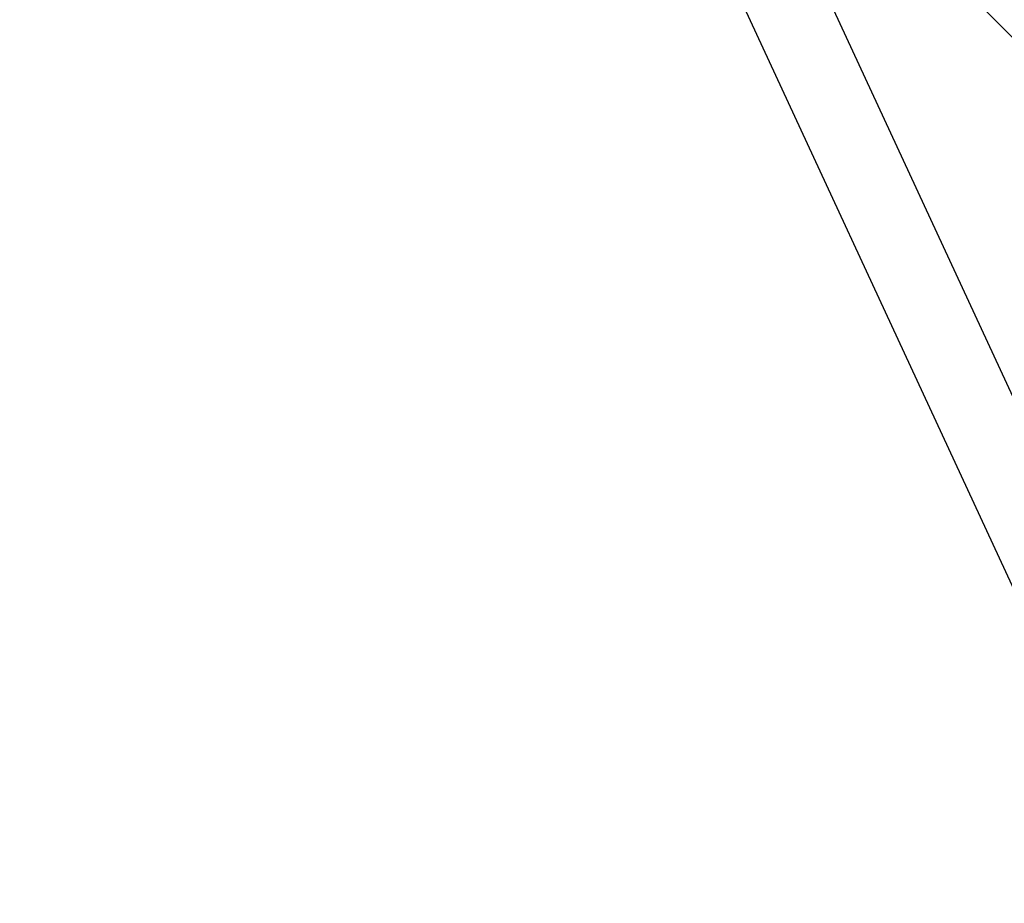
# Model space of a CAD drawing. Header units: millimetres. Extents: x -630 to 192, y -7 to 1615.
# Tile 100 of 249: x 143 to 162, y 29 to 46. Entities that reach past the tile are written whole.
import ezdxf

# ---------------------------------------------------------------- set-up
doc = ezdxf.new("R2010")
doc.units = ezdxf.units.MM
doc.header["$MEASUREMENT"] = 0
doc.layers.add('OVIDIO 160x80x72h', color=7, linetype='Continuous')

msp = doc.modelspace()

# ---------------------------------------------------------------- linework, layer by layer
at = {"layer": 'OVIDIO 160x80x72h', "extrusion": (-0.108979, 0.202852, 0.973126)}
for points in [[(-166.895, 70.634), (-166.895, 231.29)], [(-166.895, 231.29), (-166.895, 70.634)], [(-167.191, 231.29), (-167.191, 70.634)], [(-167.486, 231.29), (-167.486, 70.634)], [(-167.486, 70.634), (-167.486, 231.29)]]:
    msp.add_lwpolyline(points, dxfattribs=at)
at = {"layer": 'OVIDIO 160x80x72h', "extrusion": (-0.021464, 0.046296, 0.998697)}
for points in [[(-161.459, -30.723), (-161.459, 70.579)], [(-162.945, -29.76), (-162.945, 70.754)]]:
    msp.add_lwpolyline(points, dxfattribs=at)
at = {"layer": 'OVIDIO 160x80x72h', "extrusion": (-0.235702, 0.235702, 0.942809)}
for points in [[(-131.523, 347.658), (-131.523, 238.581)], [(-132.472, 238.581), (-132.472, 347.658)], [(-129.626, 238.581), (-129.626, 347.658)], [(-128.677, 347.658), (-128.677, 238.581)], [(-125.255, 333.557), (-125.255, 229.017)], [(-126.294, 336.325), (-126.294, 230.917)]]:
    msp.add_lwpolyline(points, dxfattribs=at)
at = {"layer": 'OVIDIO 160x80x72h', "extrusion": (-0.108989, 0.202866, 0.973122)}
for points in [[(-166.486, 157.303), (-166.486, 214.684)], [(-166.486, 214.684), (-166.486, 157.303)], [(-165.773, 157.303), (-165.773, 214.684)]]:
    msp.add_lwpolyline(points, dxfattribs=at)
at = {"layer": 'OVIDIO 160x80x72h', "extrusion": (-0.108986, 0.202861, 0.973124)}
for points in [[(-165.06, 214.68), (-165.06, 157.298)], [(-165.06, 157.298), (-165.06, 214.68)]]:
    msp.add_lwpolyline(points, dxfattribs=at)
at = {"layer": 'OVIDIO 160x80x72h', "extrusion": (-0.202852, 0.108979, 0.973126)}
for points in [[(-83.169, 143.89), (-83.169, 304.545)], [(-83.169, 304.545), (-83.169, 143.89)], [(-82.873, 304.545), (-82.873, 143.89)], [(-82.578, 143.89), (-82.578, 304.545)], [(-82.578, 304.545), (-82.578, 143.89)]]:
    msp.add_lwpolyline(points, dxfattribs=at)
at = {"layer": 'OVIDIO 160x80x72h', "extrusion": (-0.046296, 0.021464, 0.998697)}
for points in [[(-83.743, 59.017), (-83.743, 160.321)], [(-82.257, 59.985), (-82.257, 160.496)]]:
    msp.add_lwpolyline(points, dxfattribs=at)
at = {"layer": 'OVIDIO 160x80x72h', "extrusion": (0.000378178, -0.000378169, 1)}
for points in [[(153.999, 63.895), (172.525, 45.369)], [(172.525, 45.369), (153.999, 63.895)]]:
    msp.add_lwpolyline(points, dxfattribs=at)
at = {"layer": 'OVIDIO 160x80x72h'}
msp.add_lwpolyline([(148.519, 58.415), (184.71, 22.224)], dxfattribs=at)
at = {"layer": 'OVIDIO 160x80x72h', "extrusion": (0.881208, 0.265507, -0.391124)}
for points in [[(-34.942, 732.055), (10.678, 672.835)], [(10.678, 672.835), (-34.942, 732.055)]]:
    msp.add_lwpolyline(points, dxfattribs=at)
at = {"layer": 'OVIDIO 160x80x72h', "extrusion": (0.881275, 0.265352, -0.391079)}
for points in [[(-31.822, 729.177), (10.562, 674.127)], [(10.562, 674.127), (-31.822, 729.177)], [(10.383, 673.99), (-32.001, 729.039)], [(-32.001, 729.039), (10.383, 673.99)]]:
    msp.add_lwpolyline(points, dxfattribs=at)
at = {"layer": 'OVIDIO 160x80x72h', "extrusion": (0.881185, 0.265561, -0.391139)}
for points in [[(10.643, 671.401), (-35.677, 731.52)], [(-35.677, 731.52), (10.643, 671.401)]]:
    msp.add_lwpolyline(points, dxfattribs=at)
at = {"layer": 'OVIDIO 160x80x72h', "extrusion": (0.881274, 0.265352, -0.39108)}
for points in [[(10.459, 662.437), (-33.854, 719.992)], [(9.74, 622.788), (-32.127, 677.167)]]:
    msp.add_lwpolyline(points, dxfattribs=at)
at = {"layer": 'OVIDIO 160x80x72h', "extrusion": (0.999884, -0.000231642, 0.015217)}
msp.add_lwpolyline([(46.122, -2.763), (35.58, 689.646)], dxfattribs=at)
at = {"layer": 'OVIDIO 160x80x72h', "extrusion": (-0.202863, 0.108986, 0.973123)}
for points in [[(-85.004, 287.935), (-85.004, 230.554)], [(-85.004, 230.554), (-85.004, 287.935)]]:
    msp.add_lwpolyline(points, dxfattribs=at)
at = {"layer": 'OVIDIO 160x80x72h', "extrusion": (0.26556, 0.881185, 0.391139)}
for points in [[(-159.199, 641.523), (-112.879, 581.404)], [(-112.879, 581.404), (-159.199, 641.523)]]:
    msp.add_lwpolyline(points, dxfattribs=at)
at = {"layer": 'OVIDIO 160x80x72h', "extrusion": (0.265352, 0.881275, 0.391079)}
for points in [[(-155.58, 639.068), (-113.196, 584.018)], [(-113.196, 584.018), (-155.58, 639.068)], [(-113.017, 584.156), (-155.401, 639.206)], [(-155.401, 639.206), (-113.017, 584.156)]]:
    msp.add_lwpolyline(points, dxfattribs=at)
at = {"layer": 'OVIDIO 160x80x72h', "extrusion": (-0.202866, 0.108989, 0.973122)}
for points in [[(-84.291, 230.556), (-84.291, 287.938)], [(-83.578, 230.556), (-83.578, 287.938)], [(-83.578, 287.938), (-83.578, 230.556)]]:
    msp.add_lwpolyline(points, dxfattribs=at)
at = {"layer": 'OVIDIO 160x80x72h', "extrusion": (0.265507, 0.881208, 0.391124)}
for points in [[(-158.479, 642.065), (-112.859, 582.845)], [(-112.859, 582.845), (-158.479, 642.065)]]:
    msp.add_lwpolyline(points, dxfattribs=at)
at = {"layer": 'OVIDIO 160x80x72h', "extrusion": (0.265352, 0.881274, 0.39108)}
for points in [[(-155.411, 631.492), (-111.098, 573.937)], [(-146.546, 593.864), (-104.679, 539.485)]]:
    msp.add_lwpolyline(points, dxfattribs=at)
at = {"layer": 'OVIDIO 160x80x72h', "extrusion": (0.472605, -0.494807, 0.729253)}
msp.add_lwpolyline([(141.173, 411.132), (141.172, 411.223), (141.173, 411.315), (141.176, 411.407), (141.183, 411.499), (141.193, 411.591), (141.205, 411.683), (141.22, 411.774), (141.238, 411.866), (141.259, 411.956), (141.283, 412.046), (141.309, 412.134), (141.338, 412.222), (141.37, 412.309), (141.404, 412.395), (141.441, 412.479), (141.48, 412.561)], dxfattribs=at)

doc.saveas('drawing.dxf')
